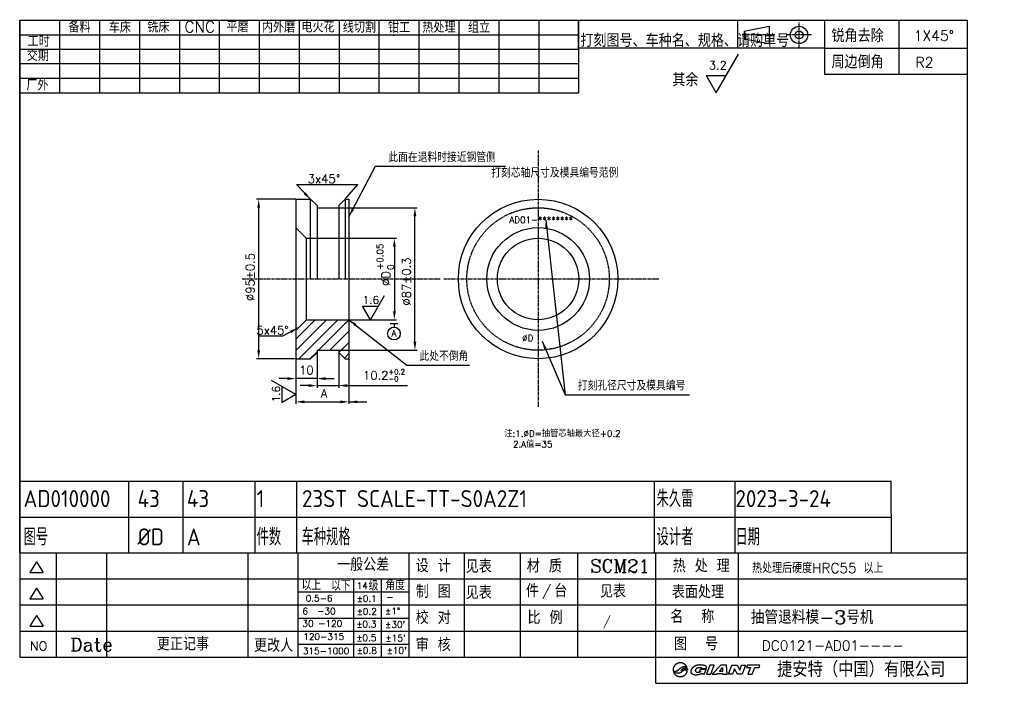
# Model space of a CAD drawing. Header units: millimetres. Extents: x 428 to 892, y 35 to 347.
import ezdxf
from ezdxf.enums import TextEntityAlignment as Align

# ---------------------------------------------------------------- set-up
doc = ezdxf.new("R2010")
doc.units = ezdxf.units.MM
for name, pattern in [('ACAD_ISO04W100', [30, 24, -3, 0, -3]), ('AM_ISO09W050', [22.5, 12, -1.5, 3, -1.5, 3, -1.5]), ('CENTER', [2, 1.25, -0.25, 0.25, -0.25]), ('HIDDEN', [0.375, 0.25, -0.125])]:
    doc.linetypes.add(name, pattern=pattern)
for name, color, linetype in [('CEN', 1, 'CENTER'), ('CON', 7, 'Continuous'), ('DAS', 5, 'HIDDEN'), ('DIM', 7, 'Continuous'), ('F', 7, 'Continuous'), ('TXT', 7, 'Continuous')]:
    doc.layers.add(name, color=color, linetype=linetype)
doc.layers.add('PHA', color=4, linetype='AM_ISO09W050', plot=False)
doc.styles.add('ACISOTS', font='isocp.shx', dxfattribs={"height": 8, "bigfont": 'gbcbig.shx'})
doc.styles.add('H', font='complex.shx', dxfattribs={"bigfont": 'hzls.shx'})
doc.styles.add('HZ', font='complex.shx', dxfattribs={"bigfont": 'HZFS.SHX'})
doc.styles.get("Standard").update_dxf_attribs({"font": 'txt.shx', "bigfont": 'hzfs.shx'})
doc.styles.add('USER1', font='simplex', dxfattribs={"bigfont": 'dayum'})
doc.dimstyles.get("Standard").update_dxf_attribs({"dimtxt": 4, "dimasz": 4, "dimexe": 1, "dimexo": 0, "dimgap": 2, "dimtad": 1, "dimdec": 3, "dimrnd": 0.01, "dimdsep": 46, "dimtxsty": 'Standard', "dimcen": 0.09, "dimazin": 2, "dimtfac": 1, "dimtdec": 3, "dimtmove": 0, "dimatfit": 3, "dimfxl": 1, "dimtolj": 1, "dimarcsym": 0})

# ---------------------------------------------------------------- blocks, each defined once
blk = doc.blocks.new('*D4')
at = {"layer": 'Defpoints', "color": 0, "transparency": 16777216}
for p in [(4675.17, -460.22), (4675.17, -498.52), (4696.58, -498.52)]:
    blk.add_point(p, dxfattribs=at)
at = {"layer": 'DIM', "color": 0, "lineweight": -2, "transparency": 16777216}
for p, q in [((4675.17, -460.22), (4697.58, -460.22)), ((4696.58, -464.22), (4696.58, -494.52)), ((4675.17, -498.52), (4697.58, -498.52))]:
    blk.add_line(p, q, dxfattribs=at)
at = {"layer": 'DIM', "color": 0, "linetype": 'ACAD_ISO04W100', "transparency": 16777216}
for points in [[(4697.24, -464.22), (4695.91, -464.22), (4696.58, -460.22)], [(4695.91, -494.52), (4697.24, -494.52), (4696.58, -498.52)]]:
    blk.add_solid(points, dxfattribs=at)
at = {"layer": 'DIM', "color": 0, "linetype": 'ACAD_ISO04W100', "transparency": 16777216, "insert": (4692.58, -479.13), "char_height": 4, "attachment_point": 5, "rotation": 90}
blk.add_mtext('\\A1;%%cD', dxfattribs=at)
blk = doc.blocks.new('*D3')
at = {"layer": 'Defpoints', "color": 0, "transparency": 16777216}
for p in [(4650.17, -516.87), (4675.17, -516.87), (4675.17, -537.15)]:
    blk.add_point(p, dxfattribs=at)
at = {"layer": 'DIM', "color": 0, "lineweight": -2, "transparency": 16777216}
for p, q in [((4650.17, -516.87), (4650.17, -538.15)), ((4675.17, -516.87), (4675.17, -538.15)), ((4654.17, -537.15), (4671.17, -537.15))]:
    blk.add_line(p, q, dxfattribs=at)
at = {"layer": 'DIM', "color": 0, "linetype": 'ACAD_ISO04W100', "transparency": 16777216}
for points in [[(4654.17, -536.48), (4654.17, -537.81), (4650.17, -537.15)], [(4671.17, -537.81), (4671.17, -536.48), (4675.17, -537.15)]]:
    blk.add_solid(points, dxfattribs=at)
at = {"layer": 'DIM', "color": 0, "linetype": 'ACAD_ISO04W100', "transparency": 16777216, "insert": (4663.47, -533.15), "char_height": 4, "attachment_point": 5}
blk.add_mtext('\\A1;A', dxfattribs=at)
blk = doc.blocks.new('*D2')
at = {"layer": 'Defpoints', "color": 0, "transparency": 16777216}
for p in [(4660.17, -512.87), (4650.17, -516.87), (4650.17, -526.22)]:
    blk.add_point(p, dxfattribs=at)
at = {"layer": 'DIM', "color": 0, "lineweight": -2, "transparency": 16777216}
for p, q in [((4660.17, -512.87), (4660.17, -527.22)), ((4650.17, -516.87), (4650.17, -527.22)), ((4646.17, -526.22), (4642.17, -526.22)), ((4660.17, -526.22), (4650.17, -526.22)), ((4664.17, -526.22), (4668.17, -526.22))]:
    blk.add_line(p, q, dxfattribs=at)
at = {"layer": 'DIM', "color": 0, "linetype": 'ACAD_ISO04W100', "transparency": 16777216}
for points in [[(4646.17, -526.89), (4646.17, -525.55), (4650.17, -526.22)], [(4664.17, -525.55), (4664.17, -526.89), (4660.17, -526.22)]]:
    blk.add_solid(points, dxfattribs=at)
at = {"layer": 'DIM', "color": 0, "linetype": 'ACAD_ISO04W100', "transparency": 16777216, "insert": (4655.17, -522.22), "char_height": 4, "attachment_point": 5}
blk.add_mtext('\\A1;10', dxfattribs=at)
blk = doc.blocks.new('*D1')
at = {"layer": 'Defpoints', "color": 0, "transparency": 16777216}
for p in [(4660.17, -513.87), (4670.37, -513.87), (4670.37, -529.5)]:
    blk.add_point(p, dxfattribs=at)
at = {"layer": 'DIM', "color": 0, "lineweight": -2, "transparency": 16777216}
for p, q in [((4660.17, -513.87), (4660.17, -530.5)), ((4670.37, -513.87), (4670.37, -530.5)), ((4656.17, -529.5), (4652.17, -529.5)), ((4660.17, -529.5), (4670.37, -529.5)), ((4674.37, -529.5), (4702.77, -529.5))]:
    blk.add_line(p, q, dxfattribs=at)
at = {"layer": 'DIM', "color": 0, "linetype": 'ACAD_ISO04W100', "transparency": 16777216}
for points in [[(4656.17, -530.16), (4656.17, -528.83), (4660.17, -529.5)], [(4674.37, -528.83), (4674.37, -530.16), (4670.37, -529.5)]]:
    blk.add_solid(points, dxfattribs=at)
at = {"layer": 'DIM', "color": 0, "linetype": 'ACAD_ISO04W100', "transparency": 16777216, "insert": (4691.7, -524.7), "char_height": 4, "attachment_point": 5}
blk.add_mtext('\\A1;10.2{\\H2.400000;\\S+0.2^ -0;}', dxfattribs=at)
blk = doc.blocks.new('GIANT')
for p, q in [((230.79, 28.9), (230.78, 28.78)), ((230.78, 28.78), (230.78, 28.67)), ((230.78, 28.67), (230.79, 28.56)), ((230.8, 29.01), (230.79, 28.9)), ((230.79, 28.56), (230.8, 28.45)), ((230.82, 29.12), (230.8, 29.01)), ((230.8, 28.45), (230.82, 28.34)), ((230.84, 29.23), (230.82, 29.12)), ((230.87, 29.33), (230.84, 29.23)), ((230.9, 29.44), (230.87, 29.33)), ((230.94, 29.55), (230.9, 29.44)), ((230.98, 29.65), (230.94, 29.55)), ((231.03, 29.75), (230.98, 29.65)), ((231.09, 29.84), (231.03, 29.75)), ((231.15, 29.94), (231.09, 29.84)), ((231.21, 30.03), (231.15, 29.94)), ((231.28, 30.12), (231.21, 30.03)), ((231.35, 30.2), (231.28, 30.12)), ((231.43, 30.28), (231.35, 30.2)), ((231.51, 30.36), (231.43, 30.28)), ((231.59, 30.43), (231.51, 30.36)), ((231.68, 30.5), (231.59, 30.43)), ((231.77, 30.56), (231.68, 30.5)), ((231.87, 30.62), (231.77, 30.56)), ((231.97, 30.68), (231.87, 30.62)), ((231.88, 28.35), (231.96, 28.37)), ((231.96, 28.37), (232.03, 28.41)), ((232.07, 30.73), (231.97, 30.68)), ((232.03, 28.41), (232.11, 28.44)), ((232.17, 30.77), (232.07, 30.73)), ((232.11, 28.44), (232.18, 28.49)), ((232.27, 30.81), (232.17, 30.77)), ((232.18, 28.49), (232.25, 28.53)), ((232.25, 28.53), (232.31, 28.58)), ((232.38, 30.85), (232.27, 30.81)), ((232.31, 28.58), (232.37, 28.63)), ((232.37, 28.63), (232.44, 28.69)), ((232.49, 30.88), (232.38, 30.85)), ((232.44, 28.69), (232.5, 28.74)), ((232.6, 30.91), (232.49, 30.88)), ((232.5, 28.74), (232.56, 28.8)), ((232.56, 28.8), (232.62, 28.86)), ((232.72, 30.93), (232.6, 30.91)), ((232.62, 28.86), (232.68, 28.91)), ((232.68, 28.91), (232.74, 28.97)), ((232.83, 30.94), (232.72, 30.93)), ((232.74, 28.97), (232.8, 29.03)), ((232.8, 29.03), (232.86, 29.08)), ((232.95, 30.95), (232.83, 30.94)), ((232.86, 29.08), (232.92, 29.13)), ((232.92, 29.13), (232.98, 29.19)), ((233.07, 30.96), (232.95, 30.95)), ((232.98, 29.19), (233.05, 29.24)), ((233.05, 29.24), (233.11, 29.29)), ((233.18, 30.95), (233.07, 30.96)), ((233.11, 29.29), (233.18, 29.33)), ((233.3, 30.95), (233.18, 30.95)), ((233.18, 29.33), (233.25, 29.38)), ((233.25, 29.38), (233.32, 29.42)), ((233.28, 28.48), (233.35, 28.58)), ((233.38, 28.54), (233.28, 28.48)), ((233.42, 30.93), (233.3, 30.95)), ((233.32, 29.42), (233.39, 29.46)), ((233.35, 28.58), (233.43, 28.68)), ((233.48, 28.6), (233.38, 28.54)), ((233.39, 29.46), (233.46, 29.5)), ((233.53, 30.91), (233.42, 30.93)), ((233.43, 28.68), (233.51, 28.77)), ((233.46, 29.5), (233.54, 29.54)), ((233.59, 28.66), (233.48, 28.6)), ((233.51, 28.77), (233.61, 28.86)), ((233.65, 30.89), (233.53, 30.91)), ((233.54, 29.54), (233.61, 29.57)), ((233.69, 28.72), (233.59, 28.66)), ((233.61, 29.57), (233.69, 29.6)), ((233.61, 28.86), (233.7, 28.93)), ((233.76, 30.86), (233.65, 30.89)), ((233.69, 29.6), (233.77, 29.63)), ((233.8, 28.77), (233.69, 28.72)), ((233.7, 28.93), (233.8, 29.01)), ((233.87, 30.82), (233.76, 30.86)), ((233.77, 29.63), (233.84, 29.66)), ((233.8, 29.01), (233.91, 29.07)), ((233.91, 28.82), (233.8, 28.77)), ((233.84, 29.66), (233.92, 29.68)), ((233.91, 28.38), (233.85, 28.33)), ((233.98, 30.78), (233.87, 30.82)), ((233.91, 29.07), (234.02, 29.13)), ((234.02, 28.86), (233.91, 28.82)), ((233.97, 28.43), (233.91, 28.38)), ((233.92, 29.68), (234, 29.7)), ((234.04, 28.48), (233.97, 28.43)), ((234.09, 30.74), (233.98, 30.78)), ((234, 29.7), (234.08, 29.72)), ((234.02, 29.13), (234.13, 29.18)), ((234.13, 28.9), (234.02, 28.86)), ((234.11, 28.52), (234.04, 28.48)), ((234.08, 29.72), (234.16, 29.73)), ((234.19, 30.68), (234.09, 30.74)), ((234.18, 28.56), (234.11, 28.52)), ((234.13, 29.18), (234.25, 29.22)), ((234.25, 28.92), (234.13, 28.9)), ((234.16, 29.73), (234.25, 29.74)), ((234.26, 28.58), (234.18, 28.56)), ((234.29, 30.63), (234.19, 30.68)), ((234.25, 29.74), (234.33, 29.75)), ((234.25, 29.22), (234.37, 29.25)), ((234.37, 28.94), (234.25, 28.92)), ((234.34, 28.61), (234.26, 28.58)), ((234.39, 30.57), (234.29, 30.63)), ((234.33, 29.75), (234.41, 29.75)), ((234.42, 28.62), (234.34, 28.61)), ((234.37, 29.25), (234.49, 29.28)), ((234.49, 28.95), (234.37, 28.94)), ((234.49, 30.5), (234.39, 30.57)), ((234.41, 29.75), (234.49, 29.75)), ((234.5, 28.62), (234.42, 28.62)), ((234.58, 30.43), (234.49, 30.5)), ((234.49, 29.75), (234.58, 29.75)), ((234.49, 29.28), (234.62, 29.3)), ((234.61, 28.94), (234.49, 28.95)), ((234.58, 28.62), (234.5, 28.62)), ((234.67, 30.35), (234.58, 30.43)), ((234.58, 29.75), (234.66, 29.74)), ((234.66, 28.62), (234.58, 28.62)), ((234.72, 28.93), (234.61, 28.94)), ((234.62, 29.3), (234.74, 29.31)), ((234.66, 29.74), (234.74, 29.73)), ((234.74, 28.61), (234.66, 28.62)), ((234.75, 30.27), (234.67, 30.35)), ((234.84, 28.91), (234.72, 28.93)), ((234.74, 29.73), (234.82, 29.72)), ((234.74, 29.31), (234.86, 29.31)), ((234.82, 28.59), (234.74, 28.61)), ((234.83, 30.18), (234.75, 30.27)), ((234.82, 29.72), (234.9, 29.7)), ((234.9, 28.57), (234.82, 28.59)), ((234.91, 30.1), (234.83, 30.18)), ((234.96, 28.88), (234.84, 28.91)), ((234.86, 29.31), (234.99, 29.3)), ((234.9, 29.7), (234.98, 29.68)), ((234.98, 28.55), (234.9, 28.57)), ((234.98, 30), (234.91, 30.1)), ((235.07, 28.84), (234.96, 28.88)), ((235.05, 29.91), (234.98, 30)), ((234.98, 29.68), (235.06, 29.65)), ((235.06, 28.53), (234.98, 28.55)), ((234.99, 29.3), (235.11, 29.28)), ((235.11, 29.81), (235.05, 29.91)), ((235.06, 29.65), (235.13, 29.63)), ((235.13, 28.5), (235.06, 28.53)), ((235.18, 28.8), (235.07, 28.84)), ((235.16, 29.7), (235.11, 29.81)), ((235.11, 29.28), (235.23, 29.24)), ((235.13, 29.63), (235.21, 29.6)), ((235.21, 28.47), (235.13, 28.5)), ((235.21, 29.6), (235.16, 29.7)), ((235.29, 28.74), (235.18, 28.8)), ((235.28, 28.44), (235.21, 28.47)), ((235.23, 29.24), (235.34, 29.19)), ((235.36, 28.41), (235.28, 28.44)), ((235.39, 28.67), (235.29, 28.74)), ((235.34, 29.19), (235.36, 29.09)), ((235.34, 28.31), (235.36, 28.41)), ((235.36, 29.09), (235.37, 28.98)), ((235.37, 28.98), (235.38, 28.88)), ((235.38, 28.88), (235.39, 28.78)), ((235.39, 28.78), (235.39, 28.67)), ((236.46, 28.45), (236.44, 28.33)), ((236.5, 28.56), (236.46, 28.45)), ((236.54, 28.67), (236.5, 28.56)), ((236.59, 28.78), (236.54, 28.67)), ((236.64, 28.88), (236.59, 28.78)), ((236.7, 28.98), (236.64, 28.88)), ((236.77, 29.08), (236.7, 28.98)), ((236.85, 29.17), (236.77, 29.08)), ((236.92, 29.26), (236.85, 29.17)), ((237, 29.34), (236.92, 29.26)), ((237.09, 29.42), (237, 29.34)), ((237.18, 29.5), (237.09, 29.42)), ((237.27, 29.58), (237.18, 29.5)), ((237.36, 29.65), (237.27, 29.58)), ((237.46, 29.71), (237.36, 29.65)), ((237.56, 29.78), (237.46, 29.71)), ((237.66, 29.84), (237.56, 29.78)), ((237.76, 29.89), (237.66, 29.84)), ((237.87, 29.95), (237.76, 29.89)), ((237.97, 30), (237.87, 29.95)), ((238.08, 30.04), (237.97, 30)), ((237.99, 28.53), (238, 28.65)), ((238, 28.41), (237.99, 28.53)), ((238, 28.65), (238.04, 28.77)), ((238.03, 28.29), (238, 28.41)), ((238.04, 28.77), (238.09, 28.89)), ((238.19, 30.08), (238.08, 30.04)), ((238.09, 28.89), (238.15, 28.99)), ((238.15, 28.99), (238.23, 29.09)), ((238.3, 30.12), (238.19, 30.08)), ((238.23, 29.09), (238.32, 29.17)), ((238.42, 30.15), (238.3, 30.12)), ((238.32, 29.17), (238.42, 29.25)), ((238.53, 30.18), (238.42, 30.15)), ((238.42, 29.25), (238.52, 29.32)), ((238.52, 29.32), (238.64, 29.37)), ((238.65, 30.2), (238.53, 30.18)), ((238.64, 29.37), (238.75, 29.42)), ((238.76, 30.22), (238.65, 30.2)), ((238.75, 29.42), (238.87, 29.46)), ((238.88, 30.24), (238.76, 30.22)), ((238.87, 29.46), (238.99, 29.48)), ((238.99, 30.25), (238.88, 30.24)), ((239.11, 30.26), (238.99, 30.25)), ((238.99, 29.48), (239.11, 29.5)), ((239.23, 30.27), (239.11, 30.26)), ((239.11, 29.5), (239.24, 29.51)), ((239.4, 28.87), (239.12, 28.24)), ((239.35, 30.27), (239.23, 30.27)), ((239.24, 29.51), (239.36, 29.51)), ((239.46, 30.27), (239.35, 30.27)), ((239.36, 29.51), (239.49, 29.49)), ((241.41, 28.87), (239.4, 28.87)), ((239.58, 30.27), (239.46, 30.27)), ((239.49, 29.49), (239.61, 29.46)), ((239.7, 30.26), (239.58, 30.27)), ((239.61, 29.46), (239.72, 29.42)), ((239.82, 30.25), (239.7, 30.26)), ((239.72, 29.42), (239.83, 29.36)), ((239.93, 30.25), (239.82, 30.25)), ((239.83, 29.36), (239.92, 29.27)), ((239.92, 29.27), (239.97, 29.16)), ((240.05, 30.23), (239.93, 30.25)), ((239.97, 29.16), (241.47, 29.16)), ((240.17, 30.22), (240.05, 30.23)), ((240.28, 30.21), (240.17, 30.22)), ((240.4, 30.19), (240.28, 30.21)), ((240.52, 30.17), (240.4, 30.19)), ((240.63, 30.15), (240.52, 30.17)), ((240.75, 30.13), (240.63, 30.15)), ((240.86, 30.1), (240.75, 30.13)), ((240.75, 27.29), (241.41, 28.87)), ((240.97, 30.06), (240.86, 30.1)), ((241.08, 30.02), (240.97, 30.06)), ((241.19, 29.97), (241.08, 30.02)), ((241.28, 29.9), (241.19, 29.97)), ((241.37, 29.82), (241.28, 29.9)), ((241.44, 29.73), (241.37, 29.82)), ((241.49, 29.62), (241.44, 29.73)), ((241.47, 29.16), (241.5, 29.27)), ((241.51, 29.51), (241.49, 29.62)), ((241.5, 29.27), (241.51, 29.39)), ((241.51, 29.39), (241.51, 29.51)), ((242.59, 30.21), (241.52, 27.29)), ((243.97, 30.21), (242.59, 30.21)), ((242.89, 27.29), (243.97, 30.21)), ((246.06, 30.21), (243.34, 27.29)), ((245.61, 28.21), (246.64, 29.42)), ((247.83, 30.21), (246.06, 30.21)), ((246.64, 29.42), (246.64, 28.21)), ((248.13, 27.29), (247.83, 30.21)), ((248.52, 27.29), (249.6, 30.21)), ((249.6, 30.21), (251.31, 30.21)), ((250.49, 29.01), (249.85, 27.29)), ((251.35, 27.29), (250.49, 29.01)), ((251.31, 30.21), (252.1, 28.61)), ((252.1, 28.61), (252.7, 30.21)), ((252.7, 30.21), (253.99, 30.21)), ((253.99, 30.21), (252.92, 27.29)), ((254.56, 30.21), (254.3, 29.5)), ((254.3, 29.5), (255.52, 29.5)), ((258.57, 30.21), (254.56, 30.21)), ((255.52, 29.5), (254.71, 27.29)), ((256.09, 27.29), (256.91, 29.5)), ((256.91, 29.5), (258.31, 29.5)), ((258.31, 29.5), (258.57, 30.21)), ((230.82, 28.34), (230.9, 28.32)), ((230.9, 28.32), (230.98, 28.31)), ((231.01, 27.94), (230.93, 27.97)), ((230.93, 27.97), (230.97, 27.88)), ((230.97, 27.88), (231.01, 27.79)), ((230.98, 28.31), (231.07, 28.3)), ((231.08, 27.91), (231.01, 27.94)), ((231.01, 27.79), (231.06, 27.7)), ((231.06, 27.7), (231.11, 27.61)), ((231.07, 28.3), (231.15, 28.29)), ((231.15, 27.88), (231.08, 27.91)), ((231.11, 27.61), (231.17, 27.53)), ((231.15, 28.29), (231.23, 28.28)), ((231.23, 27.85), (231.15, 27.88)), ((231.17, 27.53), (231.23, 27.45)), ((231.23, 28.28), (231.31, 28.28)), ((231.3, 27.81), (231.23, 27.85)), ((231.23, 27.45), (231.29, 27.37)), ((231.29, 27.37), (231.36, 27.29)), ((231.38, 27.79), (231.3, 27.81)), ((231.31, 28.28), (231.39, 28.28)), ((231.36, 27.29), (231.43, 27.22)), ((231.46, 27.76), (231.38, 27.79)), ((231.39, 28.28), (231.48, 28.28)), ((231.43, 27.22), (231.5, 27.15)), ((231.53, 27.73), (231.46, 27.76)), ((231.48, 28.28), (231.56, 28.28)), ((231.5, 27.15), (231.57, 27.09)), ((231.61, 27.71), (231.53, 27.73)), ((231.56, 28.28), (231.64, 28.29)), ((231.57, 27.09), (231.65, 27.02)), ((231.69, 27.69), (231.61, 27.71)), ((231.64, 28.29), (231.72, 28.31)), ((231.65, 27.02), (231.73, 26.96)), ((231.77, 27.67), (231.69, 27.69)), ((231.72, 28.31), (231.8, 28.32)), ((231.73, 26.96), (231.82, 26.91)), ((231.85, 27.66), (231.77, 27.67)), ((231.8, 28.32), (231.88, 28.35)), ((231.82, 26.91), (231.9, 26.86)), ((231.93, 27.65), (231.85, 27.66)), ((231.9, 26.86), (231.99, 26.81)), ((232.01, 27.64), (231.93, 27.65)), ((231.99, 26.81), (232.08, 26.76)), ((232.09, 27.63), (232.01, 27.64)), ((232.08, 26.76), (232.18, 26.72)), ((232.18, 27.63), (232.09, 27.63)), ((232.26, 27.62), (232.18, 27.63)), ((232.18, 26.72), (232.27, 26.69)), ((232.34, 27.62), (232.26, 27.62)), ((232.27, 26.69), (232.37, 26.65)), ((232.42, 27.63), (232.34, 27.62)), ((232.37, 26.65), (232.46, 26.63)), ((232.5, 27.64), (232.42, 27.63)), ((232.46, 26.63), (232.56, 26.6)), ((232.58, 27.64), (232.5, 27.64)), ((232.56, 26.6), (232.66, 26.58)), ((232.66, 27.66), (232.58, 27.64)), ((232.74, 27.67), (232.66, 27.66)), ((232.66, 26.58), (232.76, 26.57)), ((232.82, 27.69), (232.74, 27.67)), ((232.76, 26.57), (232.86, 26.55)), ((232.9, 27.72), (232.82, 27.69)), ((232.86, 26.55), (232.96, 26.55)), ((232.98, 27.74), (232.9, 27.72)), ((232.96, 26.55), (233.06, 26.54)), ((233.05, 27.77), (232.98, 27.74)), ((233.13, 27.8), (233.05, 27.77)), ((233.06, 26.54), (233.16, 26.54)), ((233.2, 27.84), (233.13, 27.8)), ((233.16, 26.54), (233.26, 26.55)), ((233.27, 27.88), (233.2, 27.84)), ((233.26, 26.55), (233.36, 26.56)), ((233.34, 27.92), (233.27, 27.88)), ((233.41, 27.97), (233.34, 27.92)), ((233.36, 26.56), (233.46, 26.57)), ((233.47, 28.01), (233.41, 27.97)), ((233.46, 26.57), (233.56, 26.59)), ((233.54, 28.06), (233.47, 28.01)), ((233.6, 28.12), (233.54, 28.06)), ((233.56, 26.59), (233.66, 26.61)), ((233.66, 28.17), (233.6, 28.12)), ((233.72, 28.22), (233.66, 28.17)), ((233.66, 26.61), (233.76, 26.64)), ((233.78, 28.28), (233.72, 28.22)), ((233.76, 26.64), (233.85, 26.67)), ((233.85, 28.33), (233.78, 28.28)), ((233.85, 26.67), (233.95, 26.7)), ((233.95, 26.7), (234.04, 26.74)), ((234.04, 26.74), (234.13, 26.78)), ((234.13, 26.78), (234.22, 26.83)), ((234.22, 26.83), (234.31, 26.88)), ((234.31, 26.88), (234.39, 26.93)), ((234.39, 26.93), (234.48, 26.99)), ((234.48, 26.99), (234.56, 27.05)), ((234.56, 27.05), (234.63, 27.12)), ((234.63, 27.12), (234.71, 27.19)), ((234.71, 27.19), (234.78, 27.26)), ((234.78, 27.26), (234.85, 27.33)), ((234.85, 27.33), (234.91, 27.41)), ((234.91, 27.41), (234.97, 27.49)), ((234.97, 27.49), (235.03, 27.57)), ((235.03, 27.57), (235.08, 27.66)), ((235.08, 27.66), (235.13, 27.74)), ((235.13, 27.74), (235.18, 27.83)), ((235.18, 27.83), (235.22, 27.93)), ((235.22, 27.93), (235.26, 28.02)), ((235.26, 28.02), (235.29, 28.12)), ((235.29, 28.12), (235.32, 28.21)), ((235.32, 28.21), (235.34, 28.31)), ((236.44, 28.33), (236.44, 28.22)), ((236.44, 28.22), (236.44, 28.1)), ((236.44, 28.1), (236.46, 27.98)), ((236.46, 27.98), (236.5, 27.87)), ((236.5, 27.87), (236.56, 27.77)), ((236.56, 27.77), (236.62, 27.67)), ((236.62, 27.67), (236.7, 27.58)), ((236.7, 27.58), (236.79, 27.51)), ((236.79, 27.51), (236.89, 27.44)), ((236.89, 27.44), (236.99, 27.38)), ((236.99, 27.38), (237.09, 27.33)), ((237.09, 27.33), (237.2, 27.29)), ((237.2, 27.29), (237.32, 27.25)), ((237.32, 27.25), (237.43, 27.22)), ((237.43, 27.22), (237.54, 27.2)), ((237.54, 27.2), (237.66, 27.18)), ((237.66, 27.18), (237.78, 27.17)), ((237.78, 27.17), (237.89, 27.16)), ((237.89, 27.16), (238.01, 27.16)), ((238.01, 27.16), (238.13, 27.16)), ((238.08, 28.17), (238.03, 28.29)), ((238.16, 28.07), (238.08, 28.17)), ((238.13, 27.16), (238.25, 27.16)), ((238.25, 27.99), (238.16, 28.07)), ((238.35, 27.92), (238.25, 27.99)), ((238.25, 27.16), (238.36, 27.17)), ((238.47, 27.88), (238.35, 27.92)), ((238.36, 27.17), (238.48, 27.18)), ((238.59, 27.85), (238.47, 27.88)), ((238.48, 27.18), (238.6, 27.2)), ((238.71, 27.83), (238.59, 27.85)), ((238.6, 27.2), (238.71, 27.21)), ((238.84, 27.84), (238.71, 27.83)), ((238.71, 27.21), (238.83, 27.23)), ((238.83, 27.23), (238.94, 27.26)), ((238.96, 27.86), (238.84, 27.84)), ((238.94, 27.26), (239.06, 27.28)), ((239.08, 27.89), (238.96, 27.86)), ((239.06, 27.28), (239.17, 27.31)), ((239.2, 27.93), (239.08, 27.89)), ((239.12, 28.24), (239.73, 28.24)), ((239.17, 27.31), (239.29, 27.34)), ((239.31, 27.97), (239.2, 27.93)), ((239.29, 27.34), (239.4, 27.37)), ((239.42, 28.03), (239.31, 27.97)), ((239.4, 27.37), (239.51, 27.4)), ((239.53, 28.1), (239.42, 28.03)), ((239.51, 27.4), (239.63, 27.44)), ((239.63, 28.17), (239.53, 28.1)), ((239.73, 28.24), (239.63, 28.17)), ((239.63, 27.44), (239.74, 27.47)), ((239.74, 27.47), (239.85, 27.49)), ((239.85, 27.49), (239.97, 27.51)), ((239.97, 27.51), (240.09, 27.51)), ((240.09, 27.51), (240.2, 27.5)), ((240.2, 27.5), (240.32, 27.47)), ((240.32, 27.47), (240.43, 27.44)), ((240.43, 27.44), (240.54, 27.39)), ((240.54, 27.39), (240.64, 27.34)), ((240.64, 27.34), (240.75, 27.29)), ((241.52, 27.29), (242.89, 27.29)), ((243.34, 27.29), (244.83, 27.29)), ((244.83, 27.29), (245.04, 27.54)), ((245.04, 27.54), (246.64, 27.54)), ((246.64, 28.21), (245.61, 28.21)), ((246.64, 27.54), (246.64, 27.29)), ((246.64, 27.29), (248.13, 27.29)), ((249.85, 27.29), (248.52, 27.29)), ((252.92, 27.29), (251.35, 27.29)), ((254.71, 27.29), (256.09, 27.29))]:
    blk.add_line(p, q)

msp = doc.modelspace()

# ---------------------------------------------------------------- hatches: boundary and pattern name
at = {"layer": 'DIM'}
h = msp.add_hatch(dxfattribs=at)
h.set_pattern_fill('ANSI31', color=256, scale=30, style=0)
h.set_pattern_definition([(45, (-907.51, -96.8962), (-2.65165, 2.65165), [])])
h.paths.add_polyline_path([(578.3888, 191.5552), (578.3888, 190.5552), (581.3888, 187.5552), (583.1888, 187.5552), (583.1888, 205.9052), (563.1888, 205.9052), (558.1888, 200.9052), (558.1888, 187.5552), (565.1888, 187.5552), (568.1888, 190.5552), (568.1888, 191.5552)])

# ---------------------------------------------------------------- linework, layer by layer
for p, q in [((691.2575, 333.6635), (691.2575, 346.7215)), ((428.3149, 130.0448), (838.2586, 130.0448)), ((838.2586, 114.4724), (838.2586, 130.0448)), ((428.3149, 113.0821), (838.2586, 113.0821)), ((838.2586, 114.4724), (838.2586, 96.3156))]:
    msp.add_line(p, q)
at = {"layer": 'CEN'}
for p, q in [((795.0029, 334.007), (795.0029, 345.6699)), ((783.3499, 339.8384), (768.2437, 339.8384)), ((800.8378, 339.8384), (789.1679, 339.8384)), ((672.1909, 285.4889), (672.1909, 164.948)), ((532.9414, 225.0552), (626.4102, 225.0552)), ((627.8183, 225.0552), (728.9946, 225.0552))]:
    msp.add_line(p, q, dxfattribs=at)
at = {"layer": 'CON', "color": 2}
for p, q in [((874.2711, 47.1562), (874.2711, 346.7215)), ((428.3149, 47.1562), (611.5911, 47.1562)), ((611.5911, 47.1562), (874.2711, 47.1562))]:
    msp.add_line(p, q, dxfattribs=at)
at = {"layer": 'CON'}
for p, q in [((558.1888, 262.5552), (565.1888, 262.5552)), ((558.1888, 262.5552), (558.1888, 187.5552)), ((565.1888, 262.5552), (568.1888, 259.5552)), ((565.1888, 225.0552), (565.1888, 262.5552)), ((568.1888, 259.5552), (568.1888, 225.0552)), ((578.3888, 259.5552), (581.3888, 262.5552)), ((578.3888, 259.5552), (578.3888, 225.0552)), ((581.3888, 262.5552), (583.1888, 262.5552)), ((581.3888, 262.5552), (581.3888, 225.0552)), ((583.1888, 262.5552), (583.1888, 187.5552)), ((568.1888, 258.5552), (578.3888, 258.5552)), ((563.1888, 205.9052), (563.1888, 225.0552)), ((558.1888, 200.9052), (563.1888, 205.9052)), ((563.1888, 205.9052), (583.1888, 205.9052)), ((602.6249, 204.1705), (606.261, 204.1705)), ((568.1888, 190.5552), (565.1888, 187.5552)), ((568.1888, 191.5552), (578.3888, 191.5552)), ((568.1888, 191.5552), (568.1888, 190.5552)), ((578.3888, 191.5552), (578.3888, 190.5552)), ((578.3888, 190.5552), (581.3888, 187.5552)), ((558.1888, 187.5552), (565.1888, 187.5552)), ((581.3888, 187.5552), (583.1888, 187.5552))]:
    msp.add_line(p, q, dxfattribs=at)
at = {"layer": 'CON', "color": 2}
for points in [[(428.3149, 346.7215), (874.2711, 346.7215)], [(428.3149, 346.7215), (428.3149, 47.1562)], [(428.3149, 96.3156), (428.3149, 346.7215)]]:
    msp.add_lwpolyline(points, dxfattribs=at)
at = {"layer": 'CON'}
for radius in [37.5, 24.15, 19.15]:
    msp.add_circle((672.1909, 225.0552), radius, dxfattribs=at)
at = {"layer": 'DAS'}
for p, q in [((558.1888, 249.2052), (563.1888, 244.2052)), ((563.1888, 244.2052), (583.1888, 244.2052)), ((563.1888, 225.0552), (563.1888, 244.2052))]:
    msp.add_line(p, q, dxfattribs=at)
msp.add_circle((672.1909, 225.0552), 33.5, dxfattribs=at)
at = {"layer": 'DIM'}
for p, q in [((447.0966, 346.7215), (447.0966, 312.5371)), ((465.8782, 346.7215), (465.8782, 312.5371)), ((465.8782, 346.7215), (465.8782, 312.5371)), ((484.6598, 346.7215), (484.6598, 312.5371)), ((503.4414, 346.7215), (503.4414, 312.5371)), ((522.223, 346.7215), (522.223, 312.5371)), ((522.223, 346.7215), (522.223, 312.5371)), ((541.0046, 346.7215), (541.0046, 312.5371)), ((559.7862, 346.7215), (559.7862, 312.5371)), ((578.5678, 346.7215), (578.5678, 312.5371)), ((597.3494, 346.7215), (597.3494, 312.5371)), ((616.131, 346.7215), (616.131, 312.5371)), ((634.9126, 346.7215), (634.9126, 312.5371)), ((653.6942, 346.7215), (653.6942, 312.5371)), ((672.4759, 346.7215), (672.4759, 312.5371)), ((691.2575, 346.7215), (691.2575, 312.5371)), ((766.0095, 346.7215), (766.0095, 333.6635)), ((769.0982, 341.6833), (780.8964, 343.9129)), ((780.8964, 343.9129), (780.8964, 335.7639)), ((806.9985, 346.7215), (806.9985, 333.6635)), ((842.0103, 333.6635), (842.0103, 346.7215)), ((428.3149, 339.9325), (691.2575, 339.9325)), ((769.0982, 341.6833), (769.0982, 337.9935)), ((766.0095, 333.6635), (691.2575, 333.6635)), ((806.9985, 333.6635), (766.0095, 333.6635)), ((769.0982, 337.9935), (780.8964, 335.7639)), ((806.9985, 334.3906), (806.9985, 321.3326)), ((806.9985, 333.6635), (874.2711, 333.6635)), ((842.0103, 321.3326), (842.0103, 334.3906)), ((428.3149, 333.1435), (691.2575, 333.1435)), ((755.983, 312.6507), (766.4308, 330.7469)), ((428.3149, 326.3545), (691.2575, 326.3545)), ((751.2872, 320.784), (755.983, 312.6507)), ((751.2872, 320.784), (760.6787, 320.784)), ((806.9985, 322.0598), (806.9985, 321.3326)), ((806.9985, 321.3326), (874.2711, 321.3326)), ((806.9985, 321.3326), (874.2711, 321.3326)), ((842.0103, 321.3326), (842.0103, 322.0598)), ((428.3149, 319.5656), (691.2575, 319.5656)), ((428.3149, 312.5371), (691.2575, 312.5371)), ((581.3888, 262.5552), (587.4649, 269.4775)), ((581.914, 269.4775), (587.4649, 269.4775)), ((558.1888, 262.5552), (539.738, 262.5552)), ((540.738, 258.5552), (540.738, 191.5552)), ((578.3888, 258.5552), (615.2591, 258.5552)), ((614.2591, 195.5552), (614.2591, 254.5552)), ((593.3443, 205.9052), (599.9092, 217.2759)), ((589.6217, 212.353), (597.067, 212.353)), ((593.3443, 205.9052), (589.6217, 212.353)), ((604.4429, 204.1705), (604.4429, 202.4161)), ((578.3888, 191.5552), (615.2591, 191.5552)), ((558.1888, 187.5552), (539.738, 187.5552)), ((558.1888, 170.7496), (546.8181, 177.3145)), ((551.741, 167.027), (551.741, 174.4723)), ((558.1888, 170.7496), (551.741, 167.027)), ((428.3149, 96.3156), (561.426, 96.3156)), ((445.592, 47.1562), (445.592, 96.3156)), ((469.2448, 47.1562), (469.2448, 96.3156)), ((535.8377, 47.1562), (535.8377, 96.3156)), ((559.3592, 47.1562), (559.3592, 96.3156)), ((561.426, 96.3156), (874.2711, 96.3156)), ((611.5911, 47.1562), (611.5911, 96.3156)), ((637.5739, 47.1562), (637.5739, 96.3156)), ((663.9484, 47.1562), (663.9484, 96.3156)), ((690.8243, 47.1562), (690.8243, 96.3156)), ((766.5315, 47.1562), (766.5315, 96.3156)), ((436.215, 91.9711), (433.1303, 86.9907)), ((436.215, 91.9711), (439.2997, 86.9907)), ((428.3149, 84.0258), (874.2711, 84.0258)), ((433.1303, 86.9907), (439.2997, 86.9907)), ((585.4751, 47.1562), (585.4751, 84.0258)), ((598.5331, 47.1562), (598.5331, 84.0258)), ((436.215, 79.6385), (433.1303, 74.6581)), ((436.215, 79.6385), (439.2997, 74.6581)), ((433.1303, 74.6581), (439.2997, 74.6581)), ((559.3592, 77.8808), (611.5911, 77.8808)), ((428.3149, 71.7359), (874.2711, 71.7359)), ((436.215, 66.8316), (433.1303, 61.8512)), ((436.215, 66.8316), (439.2997, 61.8512)), ((559.3592, 65.591), (611.5911, 65.591)), ((433.1303, 61.8512), (439.2997, 61.8512)), ((428.3149, 59.446), (874.2711, 59.446)), ((559.3592, 53.3011), (611.5911, 53.3011)), ((874.2711, 34.9091), (874.2711, 47.1562)), ((727.6426, 34.9091), (874.2711, 34.9091))]:
    msp.add_line(p, q, dxfattribs=at)
msp.add_lwpolyline([(727.6426, 34.9091), (727.6426, 96.3156)], dxfattribs=at)
for centre, radius in [((795.0029, 339.8384), 4.0745), ((795.0029, 339.8384), 1.8449), ((604.3639, 199.4137), 3.0034)]:
    msp.add_circle(centre, radius, dxfattribs=at)
at = {"layer": 'DIM', "linetype": 'ACAD_ISO04W100'}
for points in [[(541.4047, 258.5552), (540.0714, 258.5552), (540.738, 262.5552)], [(614.9258, 254.5552), (613.5925, 254.5552), (614.2591, 258.5552)], [(613.5925, 195.5552), (614.9258, 195.5552), (614.2591, 191.5552)], [(540.0714, 191.5552), (541.4047, 191.5552), (540.738, 187.5552)]]:
    msp.add_solid(points, dxfattribs=at)
at = {"layer": 'F'}
for p, q in [((604.102, 339.9325), (604.102, 339.4704)), ((428.3149, 303.1559), (428.3149, 96.3156)), ((428.3149, 96.3156), (643.8662, 96.3156))]:
    msp.add_line(p, q, dxfattribs=at)
at = {"layer": 'PHA', "linetype": 'ACAD_ISO04W100'}
msp.add_line((428.3149, 136.5201), (428.3149, 50.0013), dxfattribs=at)
at = {"layer": 'TXT'}
for p, q in [((479.5625, 130.0448), (479.5625, 96.3156)), ((505.0926, 130.0448), (505.0926, 96.3156)), ((538.8667, 130.0448), (538.8667, 96.3156)), ((558.5123, 130.0448), (558.5123, 96.3156)), ((726.763, 130.0448), (726.763, 96.3156)), ((764.7593, 130.0448), (764.7593, 96.3156))]:
    msp.add_line(p, q, dxfattribs=at)

# ---------------------------------------------------------------- block references
at = {"xscale": 1.469655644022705, "yscale": 1.469655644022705, "zscale": 1.469655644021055}
msp.add_blockref('GIANT', (396.5436, -0.9676), dxfattribs=at)

# ---------------------------------------------------------------- texts
at = {"style": 'HZ'}
for p in [(638.1344, 86.8355), (638.1344, 74.5181)]:
    msp.add_text('见表', height=6.14493, dxfattribs=at).set_placement(p)
for tag, p, s, height in [('SCM21', (696.754, 87.0233), 'SCM21', 6.14493), ('见表', (701.2745, 75.1527), '1', 6.1449)]:
    msp.add_attdef(tag, p, s, height=height, dxfattribs=at)
at = {"layer": 'DIM'}
for s, height, style, p in [('备料', 5.22544, 'HZ', (451.1989, 340.9602)), ('车床', 5.22544, 'HZ', (470.2027, 340.789)), ('铣床', 5.22544, 'HZ', (488.3489, 340.9457)), ('CNC', 5.22544, 'HZ', (505.8445, 341.0118)), ('平磨', 5.22544, 'HZ', (525.5745, 340.9928)), ('内外磨', 5.22544, 'HZ', (542.2641, 340.9645)), ('电火花', 5.22544, 'HZ', (560.813, 341.0164)), ('线切割', 5.22544, 'HZ', (580.2995, 340.8453)), ('钳工', 5.22544, 'HZ', (601.5488, 340.7961)), ('热处理', 5.22544, 'HZ', (617.7147, 340.8645)), ('组立', 5.22544, 'HZ', (639.201, 340.7502)), ('锐角去除', 6.14493, 'HZ', (810.2085, 336.4178)), ('工时', 5.22544, 'HZ', (432.0262, 334.2479)), ('打刻图号、车种名、规格、请购单号', 6.144929, 'HZ', (692.0704, 334.1805)), ('1X45%%d', 4.81083, 'HZ', (848.9192, 337.0857)), ('交期', 5.22544, 'HZ', (431.6276, 327.6047)), ('周边倒角', 6.14493, 'HZ', (810.2085, 324.0869)), ('R2', 4.81083, 'HZ', (849.7352, 324.4975)), ('厂外', 5.22544, 'HZ', (431.4643, 313.7146)), ('图号', 8, 'ACISOTS', (430.1497, 99.7628)), ('%%CD', 8, 'ACISOTS', (483.7776, 99.7628)), ('A', 8, 'ACISOTS', (506.9795, 99.7628)), ('件数', 8, 'ACISOTS', (539.7911, 99.7628)), ('车种规格', 8, 'ACISOTS', (560.9399, 99.7628)), ('设计者', 8, 'ACISOTS', (727.9397, 99.7628)), ('日期', 8, 'ACISOTS', (765.0415, 99.7628)), ('一般公差', 6.14493, 'HZ', (577.5991, 87.6922)), ('设 计', 6.14493, 'HZ', (614.618, 87.0929)), ('材 质', 6.14493, 'HZ', (666.8794, 87.0003)), ('热 处 理', 6.14493, 'HZ', (735.5399, 87.0929)), ('热处理后硬度HRC55 以上', 4.700915, 'HZ', (772.8757, 86.775)), ('以上', 4.6087, 'HZ', (560.8955, 78.7537)), ('以下', 4.6087, 'HZ', (574.8262, 78.5218)), ('级', 4.6087, 'HZ', (592.4719, 78.5218)), ('角度', 4.6087, 'HZ', (600.366, 78.7537)), ('14', 3.07246, 'USER1', (586.862, 79.2179)), ('制 图', 6.14493, 'HZ', (614.618, 75.0349)), ('件', 6.1449, 'HZ', (666.4712, 75.3337)), ('/', 4.6087, 'USER1', (674.1095, 76.1052)), ('台', 6.1449, 'HZ', (679.7771, 75.3337)), ('表面处理', 6.14493, 'HZ', (735.1633, 74.8498)), ('0.5-6', 3.07246, 'USER1', (562.8362, 73.3519)), ('%%p0.1', 3.07246, 'USER1', (586.862, 73.1686)), ('-', 3.0725, 'USER1', (600.8007, 73.9019)), ('6  -30', 3.07246, 'USER1', (561.369, 67.3027)), ('%%p0.2', 3.07246, 'USER1', (586.862, 67.1683)), ('%%p1%%d', 3.07246, 'USER1', (600.2505, 67.364)), ('校 对', 6.14493, 'HZ', (614.618, 62.745)), ('比 例', 6.14493, 'HZ', (667.1962, 62.7648)), ('名  称', 6.14493, 'HZ', (734.3756, 63.258)), ('抽管退料模-3号机', 6.43085, 'HZ', (772.2837, 62.78)), ('30 -120', 3.07246, 'USER1', (561.369, 61.4857)), ('%%p0.3', 3.07246, 'USER1', (586.6786, 61.168)), ("%%p30'", 3.07246, 'USER1', (600.2505, 60.9971)), ('Date', 6.14493, 'HZ', (452.1108, 50.0606)), ('更正记事', 6.14493, 'HZ', (492.8371, 50.3466)), ('更改人', 6.14493, 'HZ', (538.54, 49.663)), ('120-315', 3.07246, 'USER1', (561.7358, 55.302)), ('%%p0.5', 3.07246, 'USER1', (586.6786, 54.801)), ("%%p15'", 3.07246, 'USER1', (600.4339, 54.6301)), ('审 核', 6.14493, 'HZ', (614.618, 49.9913)), ('图  号', 6.14493, 'HZ', (736.1652, 50.4567)), ('NO', 4.30145, 'USER1', (433.1706, 50.2775)), ('315-1000', 3.07246, 'USER1', (561.5524, 48.5685)), ('%%p0.8', 3.07246, 'USER1', (586.862, 48.8007)), ("%%p10'", 3.07246, 'USER1', (600.9841, 48.8131)), ('捷安特（中国）有限公司', 7.201089, 'HZ', (784.5715, 37.8477))]:
    msp.add_text(s, height=height, dxfattribs=dict(at, style=style)).set_placement(p)
msp.add_text('打刻芯轴尺寸及模具编号范例', height=4, dxfattribs=at).set_placement((650.1514, 272.8155))
at = {"layer": 'DIM', "attachment_point": 1}
for s, insert, char_height, width, style in [('3.2', (752.5394, 327.5389), 3.93508, 9.767334, 'HZ'), ('其余', (735.3341, 321.8004), 6.14493, 14.550258, 'HZ'), ('AD01-********', (658.6895, 254.3753), 3, 25.93, 'H'), ('1.6', (589.6895, 216.9684), 3.6, 7.832, 'H'), ('A', (603.2511, 201.0549), 3, 8.38, 'USER1'), ('%%cD', (664.6977, 198.7489), 3, 15.49, 'H'), ('注:1.ØD=抽管芯轴最大径+0.2\\P  2.A值=35\\P   ', (656.2757, 153.8577), 3, 65.104692, 'H')]:
    msp.add_mtext(s, dxfattribs=dict(at, insert=insert, char_height=char_height, width=width, style=style))
at = {"layer": 'DIM', "char_height": 4}
for s, insert, attachment_point in [('此面在退料时接近钢管侧', (601.7528, 280.0597), 7), ('3x45°', (563.8245, 270.1319), 7), ('5x45°', (554.9097, 198.9068), 9), ('此处不倒角', (616.407, 186.4881), 7), ('打刻孔径尺寸及模具编号', (690.8676, 172.6197), 7)]:
    msp.add_mtext(s, dxfattribs=dict(at, insert=insert, attachment_point=attachment_point))
at = {"layer": 'DIM', "linetype": 'ACAD_ISO04W100', "char_height": 4, "attachment_point": 5, "rotation": 90}
for s, insert in [('{\\A1;Ø95%%P0.5}', (536.738, 225.9993)), ('{\\A1;Ø87%%P0.3}', (610.2591, 223.8284))]:
    msp.add_mtext(s, dxfattribs=dict(at, insert=insert))
at = {"layer": 'DIM', "attachment_point": 1, "rotation": 90, "style": 'H'}
for s, insert, char_height, width in [('+0.05\\P0', (596.29, 229.3697), 3, 49.23), ('1.6', (547.1256, 167.0948), 3.6, 7.832)]:
    msp.add_mtext(s, dxfattribs=dict(at, insert=insert, char_height=char_height, width=width))
at = {"layer": 'DIM', "style": 'HZ'}
msp.add_attdef('/', (702.7834, 62.1813), '1:1', height=3.91743, dxfattribs=at)
at = {"layer": 'TXT', "style": 'ACISOTS'}
for s, p in [('AD010000', (430.1497, 117.7628)), ('43', (483.7776, 117.7628)), ('43', (506.9795, 117.7628)), ('1', (539.7911, 117.7628)), ('23ST SCALE-TT-S0A2Z1', (561.1165, 117.7628)), ('朱久雷', (727.9397, 117.7628)), ('2023-3-24', (765.0415, 117.7628))]:
    msp.add_text(s, height=8, dxfattribs=at).set_placement(p)
at = {"layer": 'TXT', "style": 'HZ'}
msp.add_text('DC0121-AD01----', height=4.700915, dxfattribs=at).set_placement((810.7624, 52.6597), align=Align.MIDDLE)

# ---------------------------------------------------------------- dimensions: what is measured, and where the dimension line sits
at = {"layer": 'DIM'}
dim = msp.add_linear_dim(base=(604.5981, 205.9052), p1=(583.1888, 244.2052), p2=(583.1888, 205.9052), angle=90, text='%%cD', dimstyle='STANDARD', override={"dimgap": 2, "dimpost": '%%C<>', "dimtol": 1, "dimlim": 0, "dimtp": 0.05, "dimtm": 0, "dimtfac": 0.7}, dxfattribs=at)
dim.commit()
dim.dimension.update_dxf_attribs({"geometry": '*D4', "text_midpoint": (604.5981, 225.2912), "dimtype": 128, "insert": (-4091.9789, 704.4239)})
dim = msp.add_linear_dim(base=(558.1888, 178.2046), p1=(568.1888, 191.5552), p2=(558.1888, 187.5552), dimstyle='STANDARD', dxfattribs=at)
dim.commit()
dim.dimension.update_dxf_attribs({"geometry": '*D2', "text_midpoint": (563.1888, 178.2046), "dimtype": 128, "insert": (-4091.9789, 704.4239)})
dim = msp.add_linear_dim(base=(578.3888, 174.9263), p1=(568.1888, 190.5552), p2=(578.3888, 190.5552), dimstyle='STANDARD', override={"dimgap": 2, "dimtol": 1, "dimlim": 0, "dimtp": 0.2, "dimtm": 1e-09, "dimtfac": 0.6}, dxfattribs=at)
dim.commit()
dim.dimension.update_dxf_attribs({"geometry": '*D1', "text_midpoint": (599.7221, 174.9263), "dimtype": 128, "insert": (-4091.9789, 704.4239)})
dim = msp.add_linear_dim(base=(583.1888, 167.2768), p1=(558.1888, 187.5552), p2=(583.1888, 187.5552), text='A', dimstyle='STANDARD', dxfattribs=at)
dim.commit()
dim.dimension.update_dxf_attribs({"geometry": '*D3', "text_midpoint": (571.4929, 167.2768), "dimtype": 128, "insert": (-4091.9789, 704.4239)})

# ---------------------------------------------------------------- leaders
at = {"layer": 'DIM', "annotation_type": 0, "has_hookline": 1, "hookline_direction": 0}
for points, text_width in [([(583.1888, 254.3553), (595.7528, 278.0597), (599.7528, 278.0597)], 55.1598), ([(565.1888, 262.5552), (561.6114, 266.1326), (558.5807, 269.4775), (562.5807, 269.4775)], 17.3333), ([(675.7655, 252.795), (684.8676, 170.6197), (688.8676, 170.6197)], 52.5588), ([(583.1888, 205.9052), (610.407, 184.4881), (614.407, 184.4881)], 23.5873)]:
    msp.add_leader(points, dimstyle='STANDARD', override={"dimgap": 2, "dimtad": 1}, dxfattribs=dict(at, text_width=text_width))
at = {"layer": 'DIM'}
msp.add_leader([(559.3749, 202.0913), (551.9803, 198.1439), (541.0332, 198.1439)], dimstyle='STANDARD', dxfattribs=at)
for points in [[(674.1136, 195.7489), (684.8676, 170.6197)], [(583.1888, 167.2768), (591.6001, 167.2768)]]:
    msp.add_leader(points, dimstyle='STANDARD', override={"dimgap": 2, "dimtad": 1}, dxfattribs=at)

doc.saveas('drawing.dxf')
